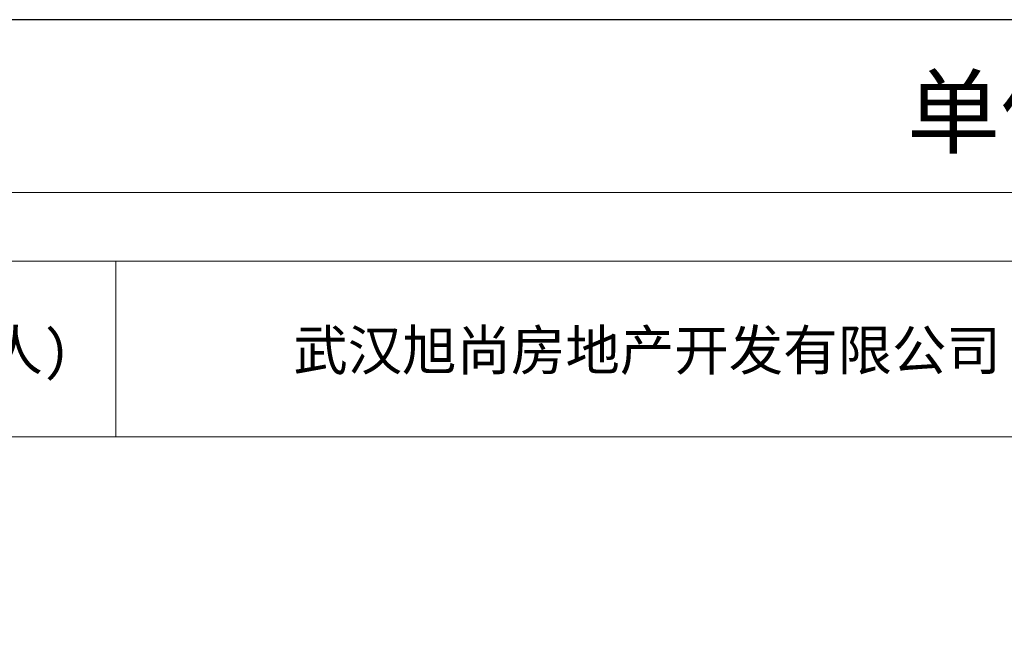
# Model space of a CAD drawing. Header units: millimetres. Extents: x 296296 to 297283, y 219875 to 220035.
# Tile 13 of 256: x 296549 to 296567, y 220023 to 220034. Entities that reach past the tile are written whole.
import ezdxf
from ezdxf.enums import TextEntityAlignment as Align

# ---------------------------------------------------------------- set-up
doc = ezdxf.new("R2010")
doc.units = ezdxf.units.MM
for name, color, linetype, lineweight in [('243100', 255, 'Continuous', 9), ('A21400', 255, 'Continuous', 9), ('A67000', 255, 'Continuous', 9), ('图廓', 255, 'Continuous', 9)]:
    doc.layers.add(name, color=color, linetype=linetype, lineweight=lineweight)
doc.layers.add('打印图框', color=252, linetype='Continuous', plot=False)
doc.styles.add('dw', font='simhei.ttf')
doc.styles.add('style1', font='simhei.ttf', dxfattribs={"width": 0.75})

msp = doc.modelspace()

# ---------------------------------------------------------------- linework, layer by layer
at = {"layer": '243100', "color": 7}
for p, q in [((296550.589, 220026.582), (296550.589, 220029.875)), ((296541.99, 220026.582), (296614.664, 220026.582))]:
    msp.add_line(p, q, dxfattribs=at)
at = {"layer": 'A21400', "color": 7}
for p, q in [((296540.707, 220031.158), (296615.946, 220031.158)), ((296541.99, 220029.875), (296614.664, 220029.875))]:
    msp.add_line(p, q, dxfattribs=at)
at = {"layer": '打印图框', "color": 6, "ltscale": 0.5}
msp.add_lwpolyline([(296536.686, 219973.608), (296618.752, 219973.608), (296618.752, 220034.398), (296536.686, 220034.398)], close=True, dxfattribs=at)

# ---------------------------------------------------------------- texts
at = {"layer": 'A67000', "color": 7, "style": 'dw', "width": 1}
for s, height, p in [('建设单位(个人)', 0.7481, (296542.587, 220027.83)), ('武汉旭尚房地产开发有限公司', 0.74811, (296553.915, 220027.83))]:
    msp.add_text(s, height=height, dxfattribs=at).set_placement(p)
at = {"layer": '图廓', "color": 7, "style": 'style1', "width": 1}
msp.add_text('单体建筑面积核算分层平面图', height=1.28248, dxfattribs=at).set_placement((296576.791, 220031.643), align=Align.BOTTOM_CENTER)

doc.saveas('drawing.dxf')
